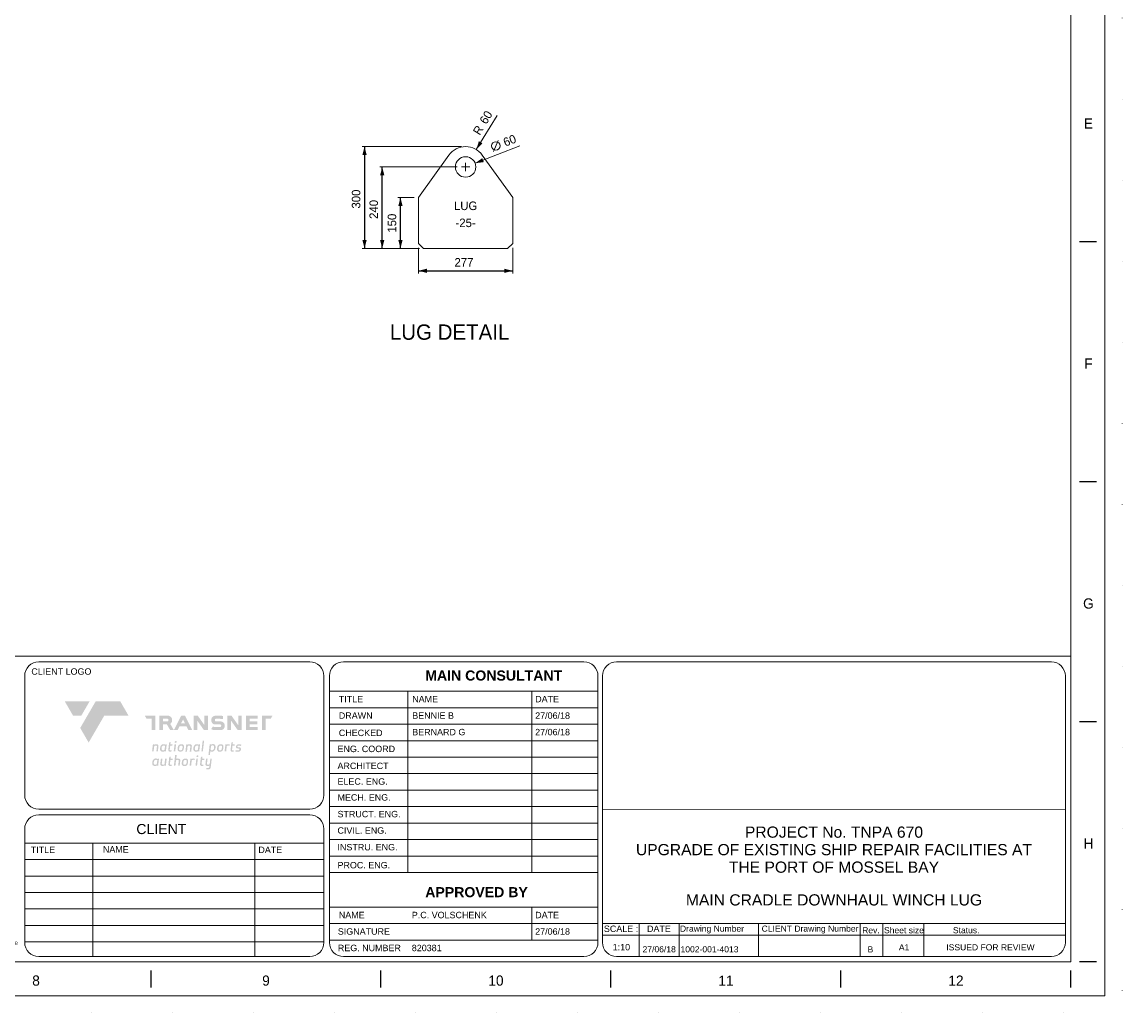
# Model space of a CAD drawing. Header units: millimetres. Extents: x 11264 to 19674, y -752784 to -746844.
# Tile 36 of 56: x 16441 to 19674, y -752784 to -749874. Entities that reach past the tile are written whole.
import ezdxf
from ezdxf.enums import TextEntityAlignment as Align

# ---------------------------------------------------------------- set-up
doc = ezdxf.new("R2010")
doc.units = ezdxf.units.MM
doc.header["$MEASUREMENT"] = 0
for name, pattern in [('DGN Style 1', [238.072395, 0.396127, -237.676268]), ('DGN Style 4', [634.199507, 316.90169, -158.450845, 0.396127, -158.450845]), ('DGN Style 6', [753.433768, 0.396127, -158.450845, 277.288979, -158.450845, 0.396127, -158.450845])]:
    doc.linetypes.add(name, pattern=pattern)
doc.layers.add('01 Title Block', color=7, linetype='Continuous', lineweight=0)
doc.styles.get("Standard").update_dxf_attribs({"font": 'arial.ttf'})
doc.styles.add('Style-ENGINEERING', font='ENGINEERING.shx')
doc.styles.add('Style-ENGINEERING_0', font='ENGINEERING.shx')
doc.styles.add('Swiss1', font='swiss.ttf', dxfattribs={"height": 1})
doc.styles.add('Swiss4', font='swiss.ttf', dxfattribs={"height": 4})
doc.dimstyles.new('MetricMM', dxfattribs={"dimtxt": 3, "dimasz": 3, "dimexe": 1.5, "dimexo": 1.5, "dimgap": 1.5, "dimtad": 1, "dimdec": 0, "dimzin": 7, "dimtxsty": 'Style-ENGINEERING_0', "dimcen": 0.09, "dimclrd": 1, "dimclre": 1, "dimclrt": 7, "dimadec": 0, "dimazin": 3, "dimtfac": 1, "dimtdec": 0, "dimtofl": 0, "dimtmove": 0, "dimatfit": 3, "dimfxl": 1, "dimtzin": 7, "dimlwd": -1, "dimlwe": 0, "dimarcsym": 0})

# ---------------------------------------------------------------- blocks, each defined once
blk = doc.blocks.new('*U60')
for p, q in [((135.12, -2.47), (135.12, 2.53)), ((202.7, -2.47), (202.7, 2.53)), ((270.29, -2.47), (270.29, 2.53)), ((337.87, -2.47), (337.87, 2.53)), ((405.45, -2.47), (405.45, 2.53))]:
    blk.add_line(p, q)
at = {"char_height": 3, "attachment_point": 5, "line_spacing_factor": 1.2, "style": 'Style-ENGINEERING'}
for s, insert in [('8', (101.33, -0.47)), ('9', (168.91, -0.47)), ('10', (236.49, -0.47)), ('11', (304.08, -0.47)), ('12', (371.66, -0.47))]:
    blk.add_mtext(s, dxfattribs=dict(at, insert=insert))
blk = doc.blocks.new('*U59')
for p, q in [((412.95, -70.47), (407.95, -70.47)), ((412.95, -140.97), (407.95, -140.97)), ((412.95, -211.47), (407.95, -211.47)), ((412.95, -281.97), (407.95, -281.97))]:
    blk.add_line(p, q)
at = {"color": 7, "linetype": 'Continuous', "lineweight": 0, "flags": 128}
blk.add_lwpolyline([(-415.55, 292.03), (415.45, 292.03), (415.45, -291.97), (-415.55, -291.97), (-415.55, 292.03)], close=True, dxfattribs=at)
at = {"color": 7, "linetype": 'Continuous', "lineweight": 13, "flags": 128}
blk.add_lwpolyline([(-405.55, 282.03), (405.45, 282.03), (405.45, -281.97), (-405.55, -281.97), (-405.55, 282.03)], close=True, dxfattribs=at)
blk.add_blockref('*U60', (0, -287))
at = {"char_height": 3, "attachment_point": 5, "line_spacing_factor": 1.2, "style": 'Style-ENGINEERING'}
for s, insert in [('E', (410.58, -35.72)), ('F', (410.58, -106.22)), ('G', (410.58, -176.72)), ('H', (410.58, -247.22))]:
    blk.add_mtext(s, dxfattribs=dict(at, insert=insert))
blk = doc.blocks.new('*U7')
at = {"linetype": 'ByBlock', "lineweight": 0, "ltscale": 1.537634, "true_color": 0x7dba00, "extrusion": (0, 0, -1)}
blk.add_hatch(color=72, dxfattribs=at).paths.add_polyline_path([(412.9, 93.2), (373.7, 160.8), (490.9, 160.8), (451.7, 93.2)])
at = {"linetype": 'ByBlock', "lineweight": 0, "ltscale": 1.537634, "true_color": 0xd42e12, "extrusion": (0, 0, -1)}
h = blk.add_hatch(color=22, dxfattribs=at)
h.paths.add_polyline_path([(-458.1, 25.6), (-458.1, 78.5), (-482.4, 78.5), (-490.9, 93.2), (-440.7, 93.2), (-440.7, 25.6)])
h.paths.add_polyline_path([(-420.9, 25.6), (-420.9, 39.7), (-382.6, 39.7), (-382.6, 51.6), (-418.8, 51.6), (-418.8, 66.7), (-382.6, 66.7), (-382.6, 78.5), (-420.9, 78.5), (-420.9, 93.2), (-365.5, 93.2), (-365.5, 25.6)])
h.paths.add_polyline_path([(-345.9, 25.6), (-345.9, 93.2), (-329, 93.2), (-329, 48.2), (-297.2, 93.2), (-278, 93.2), (-278, 25.6), (-295.2, 25.6), (-295.2, 69.4), (-326.1, 25.6)])
h.paths.add_polyline_path([(-246.9, 25.2), (-219.4, 25.2, 0.106176), (-201.4, 29.4), (-208.6, 42.1, -0.079422), (-220.8, 39.7), (-243.4, 39.7, -0.414214), (-248.4, 44.7), (-248.4, 47, -0.414214), (-243.4, 51.9), (-219.9, 51.9, 0.084249), (-213.9, 53, 0.288797), (-202.1, 67.6, 0.090433), (-202.1, 77.1, 0.288797), (-213.9, 91.7, 0.081709), (-222, 93.2), (-244.8, 93.2, -0.002379), (-257, 92.1), (-257, 77.3, -0.00247), (-243.4, 78.5), (-223.4, 78.5, -0.414214), (-218.5, 73.6), (-218.5, 71.6, -0.414214), (-223.4, 66.7), (-241.9, 66.7, 0.075946), (-252.9, 65, 0.288797), (-264.7, 50.4, 0.090433), (-264.7, 40.9, 0.288797), (-252.9, 26.3, 0.084249)])
h.paths.add_polyline_path([(-186.4, 25.6), (-186.4, 93.2), (-169.4, 93.2), (-169.4, 48.2), (-137.7, 93.2), (-118.5, 93.2), (-118.5, 25.6), (-135.7, 25.6), (-135.7, 69.4), (-166.6, 25.6)])
h.paths.add_polyline_path([(-111.6, 25.6), (-77.3, 93.2), (-59.6, 93.2), (-24.9, 25.6), (-42.6, 25.6), (-51.2, 42.3), (-85, 42.3), (-93.5, 25.6)])
h.paths.add_polyline_path([(-77.5, 57.2), (-68.2, 75.5), (-58.8, 57.2)], flags=16)
h.paths.add_polyline_path([(3.3, 93.2, 0.414214), (-16.3, 73.6), (-16.3, 68.4, 0.217098), (-7.4, 54.9), (-24.4, 25.6), (-7.1, 25.6), (8, 51.6), (26.4, 51.6), (26.4, 25.6), (43.3, 25.6), (43.3, 93.2)])
h.paths.add_polyline_path([(5.3, 78.5), (26.4, 78.5), (26.4, 66.7), (5.3, 66.7, -0.414214), (0.8, 71.2), (0.8, 74.1, -0.414214)], flags=16)
h.paths.add_polyline_path([(62.3, 25.6), (62.3, 93.2), (112.5, 93.2), (104, 78.5), (79.7, 78.5), (79.7, 25.6)])
h.paths.add_polyline_path([(378.1, -33.7), (304.4, 93.2), (189.4, 93.2), (228.6, 160.8), (345, 160.8), (418, 35.1)])
at = {"linetype": 'ByBlock', "lineweight": 0, "ltscale": 1.537634, "true_color": 0x5c788f}
h = blk.add_hatch(color=155, dxfattribs=at)
h.paths.add_polyline_path([(178.8, -154.2), (178, -160.8), (187.9, -160.8, 0.41121), (199.1, -149.1), (203.8, -109.7), (197.2, -109.7), (194.1, -136.2, -0.161377), (187.5, -137.9, -0.116019), (182.6, -137.3, -0.196171), (181.1, -134.8), (184, -109.7), (177, -109.7), (173.9, -135.8, 0.19271), (175.5, -141.2, 0.205544), (183.3, -144.3, 0.138473), (193.3, -142.9, -0.035944), (192.2, -150.2, -0.272988), (187.7, -154.3, -0.051436)])
h.paths.add_polyline_path([(156.5, -144.9), (163.3, -144.9), (164, -138.6), (158.2, -138.6, -0.463376), (155.5, -135.5), (157.8, -115.9), (168, -115.9), (168.7, -110.1), (158.5, -110.1), (159.8, -99.6), (152.6, -101.5), (148.4, -137, 0.169), (149, -140.2, 0.266067)])
h.paths.add_polyline_path([(127, -143.5), (131, -109.7), (138.2, -109.7), (134.2, -143.5)])
h.paths.add_polyline_path([(132.5, -101.6, 0.359023), (138.7, -101.9, 0.46753), (139.3, -94.8, 0.391759), (132.1, -97, 0.404122)])
h.paths.add_polyline_path([(108.6, -111.6), (107.7, -109.6), (103, -109.7), (99, -143.5), (106.2, -143.5), (109.2, -117.9, -0.301285), (122.5, -116.6), (123.3, -109.6, 0.198259)])
h.paths.add_polyline_path([(92.1, -120.5, 0.302395), (87, -110.9, 0.159107), (78.6, -109.5, 0.275232), (65.6, -116.3, 0.123171), (63, -122.6, 0.029185), (62, -133.5, 0.077917), (62.3, -136.8, 0.245097), (68.6, -143.8, 0.096157), (75, -144.6, 0.132961), (82.1, -143.5, 0.130944), (87.7, -139.8, 0.132755)])
h.paths.add_polyline_path([(85.3, -125.9, -0.050194), (83, -134.5, -0.234314), (79.2, -138.2, -0.079159), (72.4, -138.3, -0.236184), (69.1, -134.3, -0.057702), (69.7, -125.3, -0.169328), (72.8, -117.8, -0.160967), (80.1, -115.7, -0.229957), (84.6, -118.3, -0.12171)], flags=16)
h.paths.add_polyline_path([(48.1, -117.6), (45.1, -143.5), (52.1, -143.5), (55.2, -117.5, 0.322375), (50.6, -110.1, 0.197814), (35.9, -110.8), (38, -92.9), (30.8, -92.9), (24.8, -143.5), (32, -143.5), (35, -117.9, -0.387855)])
h.paths.add_polyline_path([(7.1, -144.9), (13.9, -144.9), (14.6, -138.6), (8.8, -138.6, -0.463376), (6.1, -135.5), (8.4, -115.9), (18.6, -115.9), (19.3, -110.1), (9.1, -110.1), (10.3, -99.6), (3.2, -101.5), (-1, -137, 0.169), (-0.4, -140.2, 0.266067)])
h.paths.add_polyline_path([(-19.5, -136.1, -0.1719), (-26.1, -137.9, -0.191812), (-31.6, -136.6, -0.169033), (-32.3, -133.6), (-29.5, -109.7), (-36.5, -109.7), (-39.6, -135.7, 0.322375), (-35.1, -143.1, 0.21993), (-18.8, -141.6), (-17.9, -143.5), (-13.2, -143.5), (-9.2, -109.7), (-16.4, -109.7)])
h.paths.add_polyline_path([(-71.4, -143.1, 0.240157), (-55.4, -142), (-54.5, -143.5), (-49.6, -143.5), (-45.6, -109.7), (-50.3, -109.7), (-51.4, -111.8, 0.156709), (-59.2, -109, 0.120243), (-66.9, -109.9, 0.199156), (-75, -118.9, 0.157276), (-76.5, -137.3, 0.237172)])
h.paths.add_polyline_path([(-65.8, -117.2, -0.342206), (-53.6, -117.2), (-55.6, -133.6, -0.35623), (-59.4, -138.2), (-64.3, -138.2, -0.194955), (-67.9, -136.9, -0.184658), (-70.4, -131.8), (-69.9, -125, -0.206004)], flags=16)
h.paths.add_polyline_path([(326.1, -61.5, -0.107884), (333.1, -63, -0.475971), (333.7, -68.5, -0.255379), (328.2, -71, -0.094605), (316.6, -69), (315.8, -75.5, 0.170392), (334.3, -75.9, 0.375433), (341.7, -61.8, 0.301039), (335.9, -56.5, 0.053864), (327.7, -55.5, -0.563701), (325.4, -51.1, -0.304806), (329.3, -48.1, -0.106799), (342.4, -49.9), (343.2, -43.6, 0.110164), (329.7, -41.8, 0.24031), (319.8, -48.1, 0.199374), (318.7, -57.2, 0.255224)])
h.paths.add_polyline_path([(300.7, -77.2), (307.5, -77.2), (308.2, -70.9), (302.4, -70.9, -0.463376), (299.7, -67.8), (302, -48.2), (312.2, -48.2), (312.9, -42.4), (302.7, -42.4), (304, -31.9), (296.8, -33.8), (292.6, -69.3, 0.169), (293.2, -72.5, 0.266067)])
h.paths.add_polyline_path([(288.9, -42, 0.198259), (274.2, -43.9), (273.3, -42), (268.5, -42), (264.5, -75.9), (271.8, -75.9), (274.8, -50.2, -0.301285), (288, -49)])
h.paths.add_polyline_path([(245.5, -41.7, 0.275232), (232.5, -48.6, 0.123171), (229.8, -54.8, 0.029185), (228.8, -65.8, 0.077917), (229.2, -69, 0.245097), (235.5, -76, 0.096157), (241.9, -76.9, 0.132961), (249, -75.7, 0.130944), (254.6, -72.1, 0.132755), (259, -52.7, 0.302395), (253.9, -43.1, 0.159107)])
h.paths.add_polyline_path([(252.2, -58.1, -0.050194), (249.9, -66.8, -0.234314), (246.1, -70.5, -0.079159), (239.2, -70.5, -0.236184), (235.9, -66.5, -0.057702), (236.6, -57.6, -0.169328), (239.6, -50.1, -0.160967), (247, -48, -0.229957), (251.5, -50.5, -0.12171)], flags=16)
h.paths.add_polyline_path([(203.8, -76.5, 0.120243), (211.5, -75.6, 0.199156), (219.5, -66.6, 0.157276), (221.1, -48.2, 0.237172), (215.9, -42.4, 0.240157), (199.9, -43.6), (199.1, -42), (194.2, -42), (188.2, -92.5), (195.1, -92.5), (197.2, -74.6, 0.128595)])
h.paths.add_polyline_path([(198.2, -68.3), (200.1, -51.9, -0.35623), (204, -47.3), (208.9, -47.3, -0.194955), (212.5, -48.6, -0.184658), (215, -53.7), (214.5, -60.6, -0.206004), (210.4, -68.3, -0.342206)], flags=16)
h.paths.add_polyline_path([(154.9, -75.9), (160.9, -25), (167.7, -25), (161.7, -75.9)])
h.paths.add_polyline_path([(122.8, -75.5, 0.240157), (138.8, -74.3), (139.7, -75.9), (144.5, -75.9), (148.5, -42), (143.9, -42), (142.8, -44.2, 0.156709), (134.9, -41.4, 0.120243), (127.2, -42.3, 0.199156), (119.2, -51.3, 0.157276), (117.6, -69.7, 0.237172)])
h.paths.add_polyline_path([(128.4, -49.6, -0.342206), (140.5, -49.6), (138.6, -66, -0.35623), (134.7, -70.6), (129.9, -70.6, -0.194955), (126.3, -69.3, -0.184658), (123.7, -64.2), (124.2, -57.3, -0.206004)], flags=16)
h.paths.add_polyline_path([(109.9, -50, 0.322375), (105.3, -42.6, 0.21993), (89.1, -44.1), (88.2, -42.1), (83.4, -42.2), (79.4, -76), (86.7, -76), (89.7, -50.4, -0.387855), (102.8, -50.1), (99.8, -76), (106.8, -76)])
h.paths.add_polyline_path([(59.2, -41.4, 0.275232), (46.2, -48.3, 0.123171), (43.5, -54.5, 0.029185), (42.5, -65.5, 0.077917), (42.8, -68.7, 0.245097), (49.1, -75.8, 0.096157), (55.5, -76.6, 0.132961), (62.6, -75.4, 0.130944), (68.2, -71.8, 0.132755), (72.6, -52.5, 0.302395), (67.5, -42.8, 0.159107)])
h.paths.add_polyline_path([(65.8, -57.8, -0.050194), (63.6, -66.5, -0.234314), (59.7, -70.2, -0.079159), (52.9, -70.3, -0.236184), (49.6, -66.3, -0.057702), (50.2, -57.3, -0.169328), (53.3, -49.8, -0.160967), (60.6, -47.7, -0.229957), (65.1, -50.3, -0.12171)], flags=16)
h.paths.add_polyline_path([(24, -75.9), (27.9, -42), (35.1, -42), (31.1, -75.9)])
h.paths.add_polyline_path([(29.4, -34, 0.359023), (35.7, -34.3, 0.46753), (36.2, -27.2, 0.391759), (29, -29.4, 0.404122)])
h.paths.add_polyline_path([(6.3, -76.9), (13.1, -76.9), (13.8, -70.6), (8, -70.6, -0.463376), (5.3, -67.5), (7.6, -47.9), (17.8, -47.9), (18.5, -42), (8.3, -42), (9.5, -31.5), (2.4, -33.5), (-1.8, -69, 0.169), (-1.2, -72.1, 0.266067)])
h.paths.add_polyline_path([(-34.7, -75.5, 0.240157), (-18.7, -74.3), (-17.8, -75.9), (-13, -75.9), (-9, -42), (-13.6, -42), (-14.7, -44.2, 0.156709), (-22.6, -41.4, 0.120243), (-30.3, -42.3, 0.199156), (-38.3, -51.3, 0.157276), (-39.9, -69.7, 0.237172)])
h.paths.add_polyline_path([(-29.1, -49.6, -0.342206), (-17, -49.6), (-18.9, -66, -0.35623), (-22.8, -70.6), (-27.6, -70.6, -0.194955), (-31.2, -69.3, -0.184658), (-33.8, -64.2), (-33.3, -57.3, -0.206004)], flags=16)
h.paths.add_polyline_path([(-48, -49.8, 0.322375), (-52.5, -42.4, 0.21993), (-68.8, -43.9), (-69.7, -42), (-74.4, -42), (-78.4, -75.9), (-71.1, -75.9), (-68.1, -50.2, -0.387855), (-55, -50), (-58.1, -75.9), (-51, -75.9)])
blk = doc.blocks.new('*D68')
at = {"color": 7, "linetype": 'Continuous', "lineweight": 0, "transparency": 16777216}
blk.add_line((2358, -439.6), (2372.1, -407.2), dxfattribs=at)
at = {"color": 1, "linetype": 'Continuous', "lineweight": 0, "transparency": 16777216}
blk.add_line((2304.1, -474.2), (2435, -422.7), dxfattribs=at)
at = {"color": 7, "linetype": 'Continuous', "lineweight": 0, "transparency": 16777216}
blk.add_circle((2365.1, -423.4), 12.5, dxfattribs=at)
at = {"color": 1, "linetype": 'Continuous', "lineweight": 0, "transparency": 16777216}
blk.add_solid([(2329.6, -470.9), (2304.1, -474.2), (2325.1, -459.3)], dxfattribs=at)
at = {"color": 7, "linetype": 'Continuous', "lineweight": 0, "transparency": 16777216, "style": 'Style-ENGINEERING'}
blk.add_text('60', height=25, rotation=21.4589, dxfattribs=at).set_placement((2388.3, -414.2), align=Align.MIDDLE_LEFT)
blk = doc.blocks.new('*D69')
at = {"color": 1, "linetype": 'Continuous', "lineweight": 0, "transparency": 16777216}
blk.add_line((2307.5, -434), (2368.7, -333.9), dxfattribs=at)
at = {"color": 1, "linetype": 'Continuous', "lineweight": 0, "transparency": 16777216, "extrusion": (0, 0, -1)}
blk.add_solid([(-2325.8, -416), (-2307.5, -434), (-2315.2, -409.4)], dxfattribs=at)
at = {"color": 7, "linetype": 'Continuous', "lineweight": 0, "transparency": 16777216, "style": 'Style-ENGINEERING'}
for s, p in [('60', (2326.3, -355.3)), ('R', (2306.8, -387.3))]:
    blk.add_text(s, height=25, rotation=58.5364, dxfattribs=at).set_placement(p, align=Align.MIDDLE_LEFT)
blk = doc.blocks.new('*D70')
at = {"color": 1, "linetype": 'Continuous', "lineweight": 0, "transparency": 16777216}
for p, q in [((2125.2, -574.5), (2077.2, -574.5)), ((2140.2, -724.9), (2077.2, -724.9))]:
    blk.add_line(p, q, dxfattribs=at)
at = {"color": 1, "linetype": 'Continuous', "transparency": 16777216}
blk.add_line((2084.7, -724.9), (2084.7, -574.5), dxfattribs=at)
at = {"color": 1, "linetype": 'Continuous', "lineweight": 0, "transparency": 16777216, "extrusion": (0, 0, -1)}
blk.add_solid([(-2078.4, -599.5), (-2084.7, -574.5), (-2090.9, -599.5)], dxfattribs=at)
at = {"color": 1, "linetype": 'Continuous', "lineweight": 0, "transparency": 16777216}
blk.add_solid([(2090.9, -699.9), (2084.7, -724.9), (2078.4, -699.9)], dxfattribs=at)
at = {"layer": 'Defpoints', "color": 7, "linetype": 'Continuous', "lineweight": 0, "transparency": 16777216}
for p in [(2084.7, -574.5), (2137.7, -574.5), (2084.7, -649.7), (2152.7, -724.9)]:
    blk.add_point(p, dxfattribs=at)
at = {"color": 7, "linetype": 'Continuous', "lineweight": 0, "transparency": 16777216, "style": 'Style-ENGINEERING'}
blk.add_text('150', height=25, rotation=90, dxfattribs=at).set_placement((2059.7, -678.2), align=Align.MIDDLE_LEFT)
blk = doc.blocks.new('*D71')
at = {"color": 1, "linetype": 'Continuous', "lineweight": 0, "transparency": 16777216}
for p, q in [((2251.2, -485.2), (2023.6, -485.2)), ((2140.2, -724.9), (2023.6, -724.9))]:
    blk.add_line(p, q, dxfattribs=at)
at = {"color": 1, "linetype": 'Continuous', "transparency": 16777216}
blk.add_line((2031.1, -724.9), (2031.1, -485.2), dxfattribs=at)
at = {"color": 1, "linetype": 'Continuous', "lineweight": 0, "transparency": 16777216, "extrusion": (0, 0, -1)}
blk.add_solid([(-2024.8, -510.2), (-2031.1, -485.2), (-2037.3, -510.2)], dxfattribs=at)
at = {"color": 1, "linetype": 'Continuous', "lineweight": 0, "transparency": 16777216}
blk.add_solid([(2037.3, -699.9), (2031.1, -724.9), (2024.8, -699.9)], dxfattribs=at)
at = {"layer": 'Defpoints', "color": 7, "linetype": 'Continuous', "lineweight": 0, "transparency": 16777216}
for p in [(2031.1, -485.2), (2263.7, -485.2), (2031.1, -605.1), (2152.7, -724.9)]:
    blk.add_point(p, dxfattribs=at)
at = {"color": 7, "linetype": 'Continuous', "lineweight": 0, "transparency": 16777216, "style": 'Style-ENGINEERING'}
blk.add_text('240', height=25, rotation=90, dxfattribs=at).set_placement((2006.1, -637.8), align=Align.MIDDLE_LEFT)
blk = doc.blocks.new('*D72')
at = {"color": 1, "linetype": 'Continuous', "lineweight": 0, "transparency": 16777216}
for p, q in [((2263.7, -425.2), (1971.7, -425.2)), ((2140.2, -724.9), (1971.7, -724.9))]:
    blk.add_line(p, q, dxfattribs=at)
at = {"color": 1, "linetype": 'Continuous', "transparency": 16777216}
blk.add_line((1979.2, -425.2), (1979.2, -724.9), dxfattribs=at)
at = {"color": 1, "linetype": 'Continuous', "lineweight": 0, "transparency": 16777216, "extrusion": (0, 0, -1)}
blk.add_solid([(-1972.9, -450.2), (-1979.2, -425.2), (-1985.4, -450.2)], dxfattribs=at)
at = {"color": 1, "linetype": 'Continuous', "lineweight": 0, "transparency": 16777216}
blk.add_solid([(1985.4, -699.9), (1979.2, -724.9), (1972.9, -699.9)], dxfattribs=at)
at = {"layer": 'Defpoints', "color": 7, "linetype": 'Continuous', "lineweight": 0, "transparency": 16777216}
for p in [(2276.2, -425.2), (1979.2, -575.1), (1979.2, -724.9), (2152.7, -724.9)]:
    blk.add_point(p, dxfattribs=at)
at = {"color": 7, "linetype": 'Continuous', "lineweight": 0, "transparency": 16777216, "style": 'Style-ENGINEERING'}
blk.add_text('300', height=25, rotation=90, dxfattribs=at).set_placement((1954.2, -607.4), align=Align.MIDDLE_LEFT)
blk = doc.blocks.new('*D73')
at = {"color": 1, "linetype": 'Continuous', "lineweight": 0, "transparency": 16777216}
for p, q in [((2137.7, -722.4), (2137.7, -797.7)), ((2414.7, -722.4), (2414.7, -797.7))]:
    blk.add_line(p, q, dxfattribs=at)
at = {"color": 1, "linetype": 'Continuous', "transparency": 16777216}
blk.add_line((2137.7, -790.2), (2414.7, -790.2), dxfattribs=at)
at = {"color": 1, "linetype": 'Continuous', "lineweight": 0, "transparency": 16777216}
blk.add_solid([(2162.7, -796.5), (2137.7, -790.2), (2162.7, -784)], dxfattribs=at)
at = {"color": 1, "linetype": 'Continuous', "lineweight": 0, "transparency": 16777216, "extrusion": (0, 0, -1)}
blk.add_solid([(-2389.7, -784), (-2414.7, -790.2), (-2389.7, -796.5)], dxfattribs=at)
at = {"layer": 'Defpoints', "color": 7, "linetype": 'Continuous', "lineweight": 0, "transparency": 16777216}
for p in [(2137.7, -709.9), (2414.7, -709.9), (2276.2, -790.2), (2414.7, -790.2)]:
    blk.add_point(p, dxfattribs=at)
at = {"color": 7, "linetype": 'Continuous', "lineweight": 0, "transparency": 16777216, "style": 'Style-ENGINEERING'}
blk.add_text('277', height=25, dxfattribs=at).set_placement((2243.4, -765.2), align=Align.MIDDLE_LEFT)
blk = doc.blocks.new('*U58')
at = {"color": 7, "linetype": 'Continuous', "lineweight": 0}
for p, q in [((2137.65, -574.48), (2227.25, -450.44)), ((2414.65, -574.48), (2325.05, -450.44)), ((2137.65, -574.48), (2137.65, -709.93)), ((2414.65, -709.93), (2414.65, -574.48)), ((2137.65, -709.93), (2152.65, -724.93)), ((2399.65, -724.93), (2414.65, -709.93)), ((2152.65, -724.93), (2399.65, -724.93))]:
    blk.add_line(p, q, dxfattribs=at)
at = {"color": 1, "linetype": 'DGN Style 4', "lineweight": 0}
for p, q in [((2276.15, -497.71), (2276.15, -472.71)), ((2263.65, -485.21), (2288.65, -485.21))]:
    blk.add_line(p, q, dxfattribs=at)
at = {"color": 7, "lineweight": 13}
blk.add_line((-4055.01, -1922.1), (4054.99, -1922.1), dxfattribs=at)
at = {"color": 7, "linetype": 'DGN Style 1', "lineweight": 0, "flags": 128}
blk.add_lwpolyline([(-4205.01, 2969.95), (4204.99, 2969.95), (4204.99, -2970.05), (-4205.01, -2970.05), (-4205.01, 2969.95)], close=True, dxfattribs=at)
at = {"color": 7, "linetype": 'Continuous', "lineweight": 0, "flags": 128}
blk.add_lwpolyline([(2276.15, -455.21, 1), (2276.15, -515.21, 1), (2276.15, -455.21)], format="xyb", close=True, dxfattribs=at)
at = {"color": 7, "linetype": 'Continuous', "lineweight": 0, "extrusion": (0, 0, -1)}
blk.add_arc((-2276.15, -485.21), 60, 35.40959, 144.59041, dxfattribs=at)
at = {"layer": '01 Title Block', "color": 7, "linetype": 'Continuous', "lineweight": 0}
for p, q in [((2678.68, -2763.23), (2678.68, -1979.76)), ((4038.52, -1979.76), (4038.52, -2763.23)), ((1875.88, -2025.09), (2665.05, -2025.09)), ((2105.86, -2025.09), (2105.86, -2557.45)), ((2470.27, -2025.09), (2470.27, -2557.45)), ((1875.88, -2073.48), (2665.05, -2073.48)), ((1875.88, -2121.88), (2665.05, -2121.88)), ((1875.88, -2170.28), (2665.05, -2170.28)), ((1875.88, -2218.67), (2665.05, -2218.67)), ((1875.88, -2267.07), (2665.05, -2267.07)), ((1875.88, -2315.47), (2665.05, -2315.47)), ((1875.88, -2363.86), (2665.05, -2363.86)), ((2678.68, -2371.49), (4038.52, -2372.41)), ((1875.88, -2412.26), (2665.05, -2412.26)), ((980.47, -2470.94), (1859.4, -2470.94)), ((1181.02, -2470.94), (1181.02, -2804.41)), ((1656.82, -2470.94), (1656.82, -2804.41)), ((1875.88, -2460.66), (2665.05, -2460.66)), ((980.47, -2519.33), (1859.4, -2519.33)), ((1875.88, -2509.05), (2665.05, -2509.05)), ((980.47, -2567.73), (1859.4, -2567.73)), ((1875.88, -2557.45), (2665.05, -2557.45)), ((980.47, -2616.13), (1859.4, -2616.13)), ((980.47, -2664.52), (1859.4, -2664.52)), ((1875.88, -2659.22), (2665.05, -2659.22)), ((2470.27, -2659.22), (2470.27, -2756.02)), ((980.47, -2712.92), (1859.4, -2712.92)), ((1875.88, -2707.62), (2665.05, -2707.62)), ((2678.68, -2707.62), (4038.52, -2707.62)), ((2786.33, -2707.62), (2786.33, -2804.41)), ((2903.47, -2707.62), (2903.47, -2804.41)), ((3136.75, -2707.62), (3136.75, -2804.41)), ((3435.17, -2707.62), (3435.17, -2804.41)), ((3502.26, -2707.62), (3502.26, -2804.41)), ((3623, -2707.62), (3623, -2804.41)), ((2678.68, -2741.17), (4038.52, -2741.17)), ((980.47, -2761.31), (1859.4, -2761.31)), ((1875.88, -2756.02), (2665.05, -2756.02))]:
    blk.add_line(p, q, dxfattribs=at)
at = {"layer": '01 Title Block', "color": 7, "linetype": 'Continuous', "lineweight": 0, "flags": 128}
for points in [[(1021.65, -1938.58), (1818.22, -1938.58, -0.4142136), (1859.4, -1979.76), (1859.4, -2330.31, -0.4142136), (1818.22, -2371.49), (1021.65, -2371.49, -0.4142136), (980.47, -2330.31), (980.47, -1979.76, -0.4142136), (1021.65, -1938.58)], [(1917.05, -1938.58), (2623.87, -1938.58, -0.4142136), (2665.05, -1979.76), (2665.05, -2763.23, -0.4142136), (2623.87, -2804.41), (1917.05, -2804.41, -0.4142136), (1875.88, -2763.23), (1875.88, -1979.76, -0.4142136), (1917.05, -1938.58)], [(2719.86, -1938.58), (3997.34, -1938.58, -0.4142136), (4038.52, -1979.76), (4038.52, -2763.23, -0.4142136), (3997.34, -2804.41), (2719.86, -2804.41, -0.4142136), (2678.68, -2763.23), (2678.68, -1979.76, -0.4142136), (2719.86, -1938.58)], [(1021.65, -2387.97), (1818.22, -2387.97, -0.4142136), (1859.4, -2429.15), (1859.4, -2763.23, -0.4142136), (1818.22, -2804.41), (1021.65, -2804.41, -0.4142136), (980.47, -2763.23), (980.47, -2429.15, -0.4142136), (1021.65, -2387.97)]]:
    blk.add_lwpolyline(points, format="xyb", close=True, dxfattribs=at)
at = {"xscale": 9.999999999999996, "yscale": 9.999999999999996, "zscale": 9.999999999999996}
blk.add_blockref('*U59', (0.46, -0.35), dxfattribs=at)
at = {"color": 22, "linetype": 'Continuous', "lineweight": 0, "true_color": 0xd42e12, "xscale": 0.6216423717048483, "yscale": 0.6216423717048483, "zscale": 0.2072141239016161}
blk.add_blockref('*U7', (1403.45, -2154.8), dxfattribs=at)
at = {"color": 7, "linetype": 'DGN Style 6', "lineweight": 0, "insert": (2276.18, -624.48), "char_height": 25, "attachment_point": 5, "line_spacing_factor": 1.2, "style": 'Style-ENGINEERING'}
blk.add_mtext('LUG\\P-25-', dxfattribs=at)
at = {"linetype": 'Continuous', "lineweight": 13, "insert": (2229.13, -970.52), "char_height": 45, "width": 1905.9777, "attachment_point": 5, "line_spacing_factor": 0.9, "style": 'Style-ENGINEERING'}
blk.add_mtext('LUG DETAIL', dxfattribs=at)
at = {"color": 7, "linetype": 'Continuous', "lineweight": 0, "char_height": 18.8042, "attachment_point": 1, "line_spacing_factor": 0.938532}
for s, insert, width in [('CHECKED    ', (1903.55, -2137.95), 119.5578), ('P.C. VOLSCHENK', (2117.97, -2672.88), 223.607)]:
    blk.add_mtext(s, dxfattribs=dict(at, insert=insert, width=width))
at = {"color": 18, "linetype": 'Continuous', "lineweight": 0, "insert": (2119.29, -2135.54), "char_height": 18.804, "width": 223.607, "attachment_point": 1, "line_spacing_factor": 0.938532}
blk.add_mtext('BERNARD G', dxfattribs=at)
at = {"color": 7, "char_height": 32.884, "width": 1939.1696, "attachment_point": 2, "line_spacing_factor": 0.938532, "style": 'Swiss4'}
for s, insert in [('PROJECT No. TNPA 670\\PUPGRADE OF EXISTING SHIP REPAIR FACILITIES AT\\PTHE PORT OF MOSSEL BAY', (3358.6, -2422.34)), ('\\fArial|b0|i0|c00|p39;MAIN CRADLE DOWNHAUL WINCH LUG', (3358.6, -2621.42))]:
    blk.add_mtext(s, dxfattribs=dict(at, insert=insert))
at = {"layer": '01 Title Block', "color": 7, "linetype": 'Continuous', "lineweight": 0, "style": 'Swiss1'}
for s, height, p in [('Drawing Number', 17.9675, (2905.99, -2731.22)), ('CLIENT Drawing Number', 17.9675, (3146.05, -2731.22)), ('Rev.', 17.967, (3441.4, -2735.97)), ('Sheet size ', 17.9675, (3505.69, -2735.97)), ('Status.', 17.967, (3708.06, -2735.97)), ('A1', 17.967, (3549.3, -2786.15)), ('ISSUED FOR REVIEW', 17.9675, (3688.79, -2786.15))]:
    blk.add_text(s, height=height, dxfattribs=at).set_placement(p)
at = {"layer": '01 Title Block', "color": 7, "linetype": 'Continuous', "lineweight": 0, "attachment_point": 1, "line_spacing_factor": 0.938532}
for s, insert, char_height, width in [('CLIENT LOGO ', (999.98, -1957.74), 18.8042, 184.1651), ('TITLE \\fArial|b1|i0|c00|p39; ', (1903.55, -2038.75), 18.8042, 145.4297), ('NAME \\fArial|b1|i0|c00|p39; ', (2119.29, -2038.75), 18.8042, 145.4297), ('DATE  ', (2480.58, -2038.75), 18.804, 145.4297), ('DRAWN \\fArial|b1|i0|c00|p39;  ', (1903.55, -2087.14), 18.8042, 145.4297), ('ENG. COORD\\fArial|b1|i0|c00|p39;  ', (1899.64, -2185.02), 18.8042, 175.0536), ('ARCHITECT\\fArial|b1|i0|c00|p39;  ', (1899.64, -2234.83), 18.8042, 204.4325), ('ELEC. ENG.\\fArial|b1|i0|c00|p39;  ', (1899.64, -2280.8), 18.8042, 184.1651), ('MECH. ENG.\\fArial|b1|i0|c00|p39;  ', (1899.64, -2327.39), 18.8042, 184.1651), ('STRUCT. ENG.\\fArial|b1|i0|c00|p39;  ', (1899.64, -2376.41), 18.8042, 203.773), ('CIVIL. ENG.\\fArial|b1|i0|c00|p39;  ', (1899.64, -2424.64), 18.8042, 203.773), ('TITLE\\fArial|b1|i0|c00|p39;  ', (998.25, -2481.48), 18.8042, 145.4297), ('NAME\\fArial|b1|i0|c00|p39;  ', (1210.27, -2480.02), 18.8042, 145.4297), ('DATE\\fArial|b1|i0|c00|p39;  ', (1667.13, -2481.47), 18.8042, 145.4297), ('INSTRU. ENG.\\fArial|b1|i0|c00|p39;  ', (1899.64, -2473.64), 18.8042, 203.773), ('PROC. ENG.\\fArial|b1|i0|c00|p39;  ', (1899.64, -2526.37), 18.8042, 203.773), ('NAME\\fArial|b1|i0|c00|p39;   ', (1903.55, -2672.88), 18.8042, 184.1651), ('DATE \\fArial|b1|i0|c00|p39; ', (2480.58, -2672.88), 18.8042, 145.4297), ('SCALE :\\fArial|b1|i0|c00|p39;     ', (2682.51, -2713.27), 18.8042, 110.7183), ('DATE \\fArial|b1|i0|c00|p39;     ', (2809.27, -2713.27), 18.8042, 131.9956), ('SIGNATURE\\fArial|b1|i0|c00|p39;    ', (1900.65, -2721.28), 18.8042, 184.1651), ('REG. NUMBER\\fArial|b1|i0|c00|p39;    ', (1900.65, -2769.68), 18.8042, 224.1932), ('820381', (2117.97, -2769.68), 18.804, 223.607)]:
    blk.add_mtext(s, dxfattribs=dict(at, insert=insert, char_height=char_height, width=width))
at = {"layer": '01 Title Block', "color": 7, "linetype": 'Continuous', "lineweight": 0, "attachment_point": 1, "line_spacing_factor": 0.938532, "style": 'Swiss1'}
for s, insert, char_height, width in [('\\fArial|b1|i0|c00|p39;MAIN CONSULTANT\\fArial|b0|i0|c00|p39; ', (2157.48, -1964.02), 29.6463, 407.1987), ('\\fArial|b0|i0|c00|p39;CLIENT \\fArial|b1|i0|c00|p39; ', (1308.51, -2414.94), 29.6463, 180.4225), ('\\fArial|b1|i0|c00|p39;APPROVED BY\\fArial|b0|i0|c00|p39; ', (2157.48, -2600.36), 29.6463, 407.1987), ('\\fArial|b0|i0|c00|p39;This Documents include all design and information therein is confidential intellectual Property of LODEMANN Holdings. Copyright and all other rights are reserved by LODEMANN Holdings. This Document may only be used for its intended purpose.\\fArial|b1|i0|c00|p39;        ', (-202.05, -2757.36), 12.35387, 1211.1649)]:
    blk.add_mtext(s, dxfattribs=dict(at, insert=insert, char_height=char_height, width=width))
at = {"layer": '01 Title Block', "color": 18, "linetype": 'Continuous', "lineweight": 0, "char_height": 18.804, "attachment_point": 1, "line_spacing_factor": 0.938532}
for s, insert, width in [('BENNIE B', (2119.29, -2087.14), 145.4297), ('27/06/18', (2480.58, -2087.14), 145.4297), ('27/06/18', (2480.58, -2135.54), 145.4297), ('27/06/18', (2480.58, -2721.28), 145.4297), ('1:10', (2708.39, -2767.35), 81.9445)]:
    blk.add_mtext(s, dxfattribs=dict(at, insert=insert, width=width))
at = {"layer": '01 Title Block', "color": 18, "linetype": 'Continuous', "lineweight": 0, "char_height": 17.9675, "attachment_point": 7, "line_spacing_factor": 0.6, "style": 'Swiss1'}
for s, insert in [('\\fArial|b0|i0|c00|p39;27/06/18', (2796.11, -2792.14)), ('\\fArial|b0|i0|c00|p39;1002-001-4013', (2907.72, -2792.14))]:
    blk.add_mtext(s, dxfattribs=dict(at, insert=insert))
at = {"layer": '01 Title Block', "color": 7, "linetype": 'Continuous', "lineweight": 0, "insert": (3457.32, -2792.14), "char_height": 17.9675, "attachment_point": 7, "line_spacing_factor": 0.6, "style": 'Swiss1'}
blk.add_mtext('\\fArial|b0|i0|c00|p39;B', dxfattribs=at)
at = {"color": 1, "linetype": 'Continuous', "lineweight": 0}
for mpoint, override, picture, middle in [((2307.47, -434.03), {"dimtxt": 25, "dimasz": 25, "dimexe": 7.5, "dimexo": 12.5, "dimgap": 12.5, "dimse1": 1, "dimse2": 1, "dimlwd": 65534}, '*D69', (2348.4, -367.14)), ((2304.07, -474.23), {"dimtxt": 25, "dimasz": 25, "dimexe": 7.5, "dimexo": 12.5, "dimgap": 12.5, "dimlfac": 2, "dimse1": 1, "dimse2": 1, "dimlwd": 65534}, '*D68', (2398.82, -436.99))]:
    dim = blk.add_radius_dim(center=(2276.15, -485.21), mpoint=mpoint, text='\\FSTANDARD;<>', dimstyle='MetricMM', override=override, dxfattribs=at)
    dim.commit()
    dim.dimension.update_dxf_attribs({"geometry": picture, "text_midpoint": middle, "dimtype": 132})
at = {"color": 1, "linetype": 'Continuous'}
for base, p1, p2, angle, picture, middle in [((1979.17, -724.93), (2276.15, -425.21), (2152.65, -724.93), 270, '*D72', (1979.17, -575.07)), ((2031.05, -485.21), (2152.65, -724.93), (2263.65, -485.21), 90, '*D71', (2031.05, -605.07)), ((2084.7, -574.48), (2152.65, -724.93), (2137.65, -574.48), 90, '*D70', (2084.7, -649.7))]:
    dim = blk.add_linear_dim(base=base, p1=p1, p2=p2, angle=angle, text='\\FSTANDARD;<>', dimstyle='MetricMM', override={"dimtxt": 25, "dimasz": 25, "dimexe": 7.5, "dimexo": 12.5, "dimgap": 12.5}, dxfattribs=at)
    dim.commit()
    dim.dimension.update_dxf_attribs({"geometry": picture, "text_midpoint": middle})
dim = blk.add_linear_dim(base=(2414.65, -790.22), p1=(2137.65, -709.93), p2=(2414.65, -709.93), text='\\FSTANDARD;<>', dimstyle='MetricMM', override={"dimtxt": 25, "dimasz": 25, "dimexe": 7.5, "dimexo": 12.5, "dimgap": 12.5}, dxfattribs=at)
dim.commit()
dim.dimension.update_dxf_attribs({"geometry": '*D73', "text_midpoint": (2276.15, -790.22)})

msp = doc.modelspace()

# ---------------------------------------------------------------- block references
at = {"color": 7, "linetype": 'DGN Style 1', "lineweight": 0}
msp.add_blockref('*U58', (15468.65, -749814.35), dxfattribs=at)

doc.saveas('drawing.dxf')
